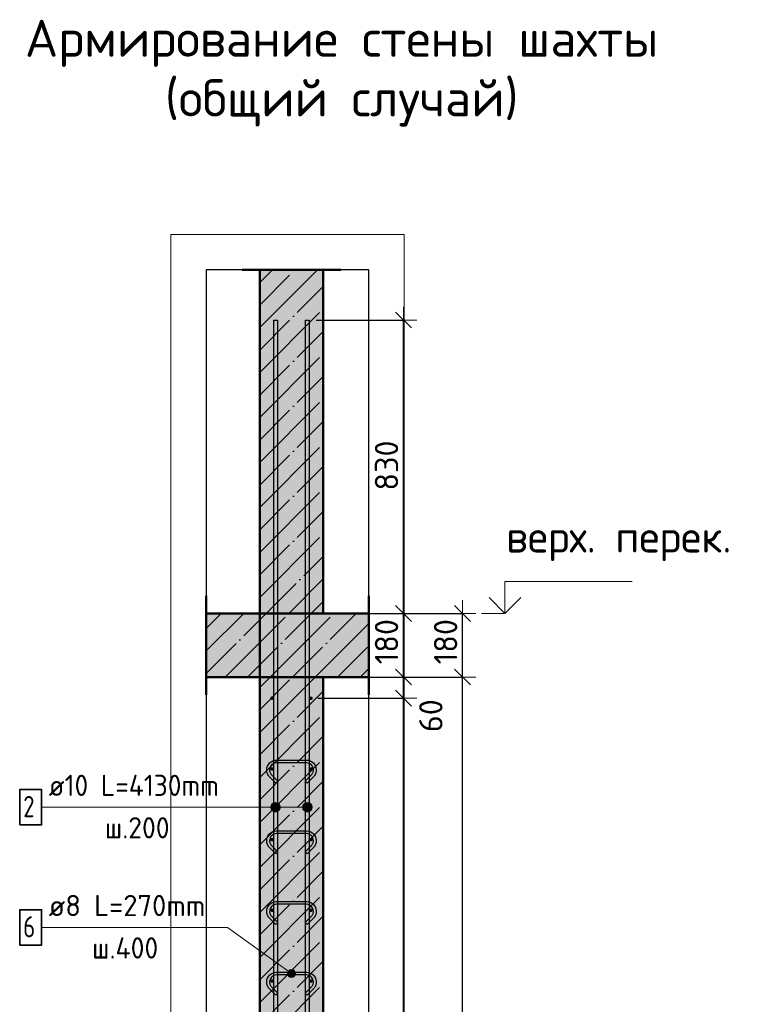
# Model space of a CAD drawing. Header units: millimetres. Extents: x -26477 to 45326, y 46540 to 77465.
# Tile 33 of 50: x 28374 to 30447, y 74679 to 77465. Entities that reach past the tile are written whole.
import ezdxf

# ---------------------------------------------------------------- set-up
doc = ezdxf.new("R2010")
doc.units = ezdxf.units.MM
doc.header["$PDMODE"] = 65
for name, pattern in [('______11', [150, 120, -15, 0, -15]), ('______5', [330, 240, -30, 30, -30]), ('________', [0])]:
    doc.linetypes.add(name, pattern=pattern)
for name, color, linetype, lineweight in [('Standard', 7, 'Continuous', 25), ('Арм.стержн. вертикальными 1', 22, 'Continuous', 35), ('Арм.стержн.горизонт. 1', 180, 'Continuous', 35), ('Высотная отметки_ общее', 7, 'Continuous', 13), ('Размерная линия_ общее', 7, 'Continuous', 13)]:
    doc.layers.add(name, color=color, linetype=linetype, lineweight=lineweight)
doc.layers.add('Арм.стержн.Стяжки', color=7, linetype='Continuous', lineweight=35, true_color=0x501e0f)
doc.styles.add('ISOCPEUR', font='ISOCPEUR')
doc.dimstyles.new('DIMSTYLE_2', dxfattribs={"dimtxt": 66, "dimasz": 75, "dimexe": 0, "dimexo": 0, "dimgap": 33, "dimtad": 2, "dimdec": 0, "dimrnd": 5, "dimzin": 12, "dimdsep": 46, "dimtxsty": 'ISOCPEUR', "dimblk1": 'ALL_ML_STRICH', "dimblk2": 'ALL_ML_STRICH', "dimsah": 1, "dimcen": 0, "dimclrd": 7, "dimclre": 256, "dimclrt": 7, "dimadec": 0, "dimazin": 0, "dimtfac": 1, "dimtdec": 0, "dimtix": 1, "dimtmove": 2, "dimatfit": 3, "dimfxl": 0, "dimtzin": 0, "dimlwd": 0, "dimlwe": -3, "dimarcsym": 0})
doc.dimstyles.new('DIMSTYLE_3', dxfattribs={"dimtxt": 66, "dimasz": 75, "dimexe": 0, "dimexo": 0, "dimgap": 33, "dimtad": 2, "dimdec": 0, "dimrnd": 5, "dimzin": 12, "dimdsep": 46, "dimtxsty": 'ISOCPEUR', "dimblk1": 'ALL_ML_STRICH', "dimblk2": 'ALL_ML_STRICH', "dimsah": 1, "dimcen": 0, "dimclrd": 7, "dimclre": 256, "dimclrt": 7, "dimadec": 0, "dimazin": 0, "dimtfac": 1, "dimtdec": 0, "dimtix": 1, "dimtmove": 2, "dimatfit": 3, "dimfxl": 0, "dimtvp": 1.2, "dimtzin": 0, "dimlwd": 0, "dimlwe": -3, "dimarcsym": 0})
doc.dimstyles.new('DIMSTYLE_4', dxfattribs={"dimtxt": 66, "dimasz": 75, "dimexe": 0, "dimexo": 0, "dimgap": 33, "dimtad": 2, "dimdec": 0, "dimrnd": 5, "dimzin": 12, "dimdsep": 46, "dimtxsty": 'ISOCPEUR', "dimblk1": 'ALL_ML_STRICH', "dimblk2": 'ALL_ML_STRICH', "dimsah": 1, "dimcen": 0, "dimclrd": 7, "dimclre": 256, "dimclrt": 7, "dimadec": 0, "dimazin": 0, "dimtfac": 1, "dimtdec": 0, "dimtix": 1, "dimtmove": 2, "dimatfit": 3, "dimfxl": 0, "dimtvp": 1.2, "dimtzin": 0, "dimlwd": 0, "dimlwe": -3, "dimarcsym": 0})
doc.dimstyles.new('DIMSTYLE_5', dxfattribs={"dimtxt": 66, "dimasz": 75, "dimexe": 0, "dimexo": 0, "dimgap": 33, "dimtad": 2, "dimdec": 0, "dimrnd": 5, "dimzin": 12, "dimdsep": 46, "dimtxsty": 'ISOCPEUR', "dimblk1": 'ALL_ML_STRICH', "dimblk2": 'ALL_ML_STRICH', "dimsah": 1, "dimcen": 0, "dimclrd": 7, "dimclre": 256, "dimclrt": 7, "dimadec": 0, "dimazin": 0, "dimtfac": 1, "dimtdec": 0, "dimtix": 1, "dimtmove": 2, "dimatfit": 3, "dimfxl": 0, "dimtzin": 0, "dimlwd": 0, "dimlwe": -3, "dimarcsym": 0})
doc.dimstyles.new('DIMSTYLE_6', dxfattribs={"dimtxt": 66, "dimasz": 75, "dimexe": 0, "dimexo": 0, "dimgap": 33, "dimtad": 0, "dimdec": 0, "dimrnd": 5, "dimzin": 12, "dimdsep": 46, "dimtxsty": 'ISOCPEUR', "dimblk1": 'ALL_ML_STRICH', "dimblk2": 'ALL_ML_STRICH', "dimsah": 1, "dimcen": 0, "dimclrd": 7, "dimclre": 256, "dimclrt": 7, "dimadec": 0, "dimazin": 0, "dimtfac": 1, "dimtdec": 0, "dimtix": 1, "dimtmove": 2, "dimatfit": 3, "dimfxl": 0, "dimtvp": 1.2, "dimtzin": 0, "dimlwd": 0, "dimlwe": -3, "dimarcsym": 0})

# ---------------------------------------------------------------- blocks, each defined once
blk = doc.blocks.new('ALL_ML_STRICH')
at = {"color": 0, "linetype": 'ByBlock', "lineweight": -2}
for p, q in [((0, -0.5), (0, 0.5)), ((-1, 0), (0.5, 0)), ((-0.3, -0.3), (0.3, 0.3))]:
    blk.add_line(p, q, dxfattribs=at)
blk = doc.blocks.new('*D4')
at = {"layer": 'DEFPOINTS', "color": 7, "linetype": 'Continuous', "lineweight": 13, "transparency": 33554687}
for p in [(29329.4, 75605), (29358, 72485), (29627.3, 72485)]:
    blk.add_point(p, dxfattribs=at)
at = {"layer": 'Размерная линия_ общее', "color": 253, "linetype": 'Continuous', "lineweight": -2, "true_color": 0xa0a0a0, "transparency": 33554687}
for p, q in [((29349.4, 75605), (29627.3, 75605)), ((29378, 72485), (29627.3, 72485))]:
    blk.add_line(p, q, dxfattribs=at)
at = {"layer": 'Размерная линия_ общее', "color": 7, "linetype": 'Continuous', "lineweight": -2, "transparency": 33554687}
blk.add_line((29627.3, 72485), (29627.3, 75605), dxfattribs=at)
at = {"layer": 'Размерная линия_ общее', "color": 7, "linetype": 'Continuous', "lineweight": 13, "transparency": 33554687, "xscale": 75, "yscale": 75, "zscale": 75}
for p, rotation in [((29627.3, 75605), 90), ((29627.3, 72485), 270)]:
    blk.add_blockref('ALL_ML_STRICH', p, dxfattribs=dict(at, rotation=rotation))
at = {"layer": 'Размерная линия_ общее', "color": 7, "linetype": 'Continuous', "lineweight": 13, "transparency": 33554687, "insert": (29579.3, 74054.9), "char_height": 66, "width": 264, "attachment_point": 5, "rotation": 90, "style": 'ISOCPEUR'}
blk.add_mtext('\\A1;{3120}', dxfattribs=at)
blk = doc.blocks.new('*D5')
at = {"layer": 'DEFPOINTS', "color": 7, "linetype": 'Continuous', "lineweight": 13, "transparency": 33554687}
for p in [(29333.4, 75785), (29329.4, 75605), (29627.3, 75605)]:
    blk.add_point(p, dxfattribs=at)
at = {"layer": 'Размерная линия_ общее', "color": 253, "linetype": 'Continuous', "lineweight": -2, "true_color": 0xa0a0a0, "transparency": 33554687}
for p, q in [((29353.4, 75785), (29627.3, 75785)), ((29349.4, 75605), (29627.3, 75605))]:
    blk.add_line(p, q, dxfattribs=at)
at = {"layer": 'Размерная линия_ общее', "color": 7, "linetype": 'Continuous', "lineweight": -2, "transparency": 33554687}
blk.add_line((29627.3, 75605), (29627.3, 75785), dxfattribs=at)
at = {"layer": 'Размерная линия_ общее', "color": 7, "linetype": 'Continuous', "lineweight": 13, "transparency": 33554687, "xscale": 75, "yscale": 75, "zscale": 75}
for p, rotation in [((29627.3, 75785), 90), ((29627.3, 75605), 270)]:
    blk.add_blockref('ALL_ML_STRICH', p, dxfattribs=dict(at, rotation=rotation))
at = {"layer": 'Размерная линия_ общее', "color": 7, "linetype": 'Continuous', "lineweight": 13, "transparency": 33554687, "insert": (29579.3, 75704.9), "char_height": 66, "width": 198, "attachment_point": 5, "rotation": 90, "style": 'ISOCPEUR'}
blk.add_mtext('\\A1;{180}', dxfattribs=at)
blk = doc.blocks.new('*D7')
at = {"layer": 'DEFPOINTS', "color": 7, "linetype": 'Continuous', "lineweight": 13, "transparency": 33554687}
for p in [(29198.1, 75545), (29198.1, 72545), (29460.1, 72545)]:
    blk.add_point(p, dxfattribs=at)
at = {"layer": 'Размерная линия_ общее', "color": 253, "linetype": 'Continuous', "lineweight": -2, "true_color": 0xa0a0a0, "transparency": 33554687}
for p, q in [((29218.1, 75545), (29460.1, 75545)), ((29218.1, 72545), (29460.1, 72545))]:
    blk.add_line(p, q, dxfattribs=at)
at = {"layer": 'Размерная линия_ общее', "color": 7, "linetype": 'Continuous', "lineweight": -2, "transparency": 33554687}
blk.add_line((29460.1, 72545), (29460.1, 75545), dxfattribs=at)
at = {"layer": 'Размерная линия_ общее', "color": 7, "linetype": 'Continuous', "lineweight": 13, "transparency": 33554687, "xscale": 75, "yscale": 75, "zscale": 75}
for p, rotation in [((29460.1, 75545), 90), ((29460.1, 72545), 270)]:
    blk.add_blockref('ALL_ML_STRICH', p, dxfattribs=dict(at, rotation=rotation))
at = {"layer": 'Размерная линия_ общее', "color": 7, "linetype": 'Continuous', "lineweight": 13, "transparency": 33554687, "insert": (29379.1, 73823), "char_height": 66, "width": 3.3, "attachment_point": 1, "rotation": 90, "line_spacing_factor": 0.60241, "style": 'ISOCPEUR'}
blk.add_mtext('\\W0.91;15х200=3000', dxfattribs=at)
blk = doc.blocks.new('*D8')
at = {"layer": 'DEFPOINTS', "color": 7, "linetype": 'Continuous', "lineweight": 13, "transparency": 33554687}
for p in [(29233.1, 75605), (29198.1, 75545), (29460.1, 75545)]:
    blk.add_point(p, dxfattribs=at)
at = {"layer": 'Размерная линия_ общее', "color": 253, "linetype": 'Continuous', "lineweight": -2, "true_color": 0xa0a0a0, "transparency": 33554687}
for p, q in [((29253.1, 75605), (29460.1, 75605)), ((29218.1, 75545), (29460.1, 75545))]:
    blk.add_line(p, q, dxfattribs=at)
at = {"layer": 'Размерная линия_ общее', "color": 7, "linetype": 'Continuous', "lineweight": -2, "transparency": 33554687}
blk.add_line((29460.1, 75545), (29460.1, 75605), dxfattribs=at)
at = {"layer": 'Размерная линия_ общее', "color": 7, "linetype": 'Continuous', "lineweight": 13, "transparency": 33554687, "xscale": 75, "yscale": 75, "zscale": 75}
for p, rotation in [((29460.1, 75605), 90), ((29460.1, 75545), 270)]:
    blk.add_blockref('ALL_ML_STRICH', p, dxfattribs=dict(at, rotation=rotation))
at = {"layer": 'Размерная линия_ общее', "color": 7, "linetype": 'Continuous', "lineweight": 13, "transparency": 33554687, "insert": (29537.5, 75495.6), "char_height": 66, "width": 132, "attachment_point": 5, "rotation": 90, "style": 'ISOCPEUR'}
blk.add_mtext('\\A1;{60}', dxfattribs=at)
blk = doc.blocks.new('*D9')
at = {"layer": 'DEFPOINTS', "color": 7, "linetype": 'Continuous', "lineweight": 13, "transparency": 33554687}
for p in [(29233.1, 75785), (29233.1, 75605), (29460.1, 75605)]:
    blk.add_point(p, dxfattribs=at)
at = {"layer": 'Размерная линия_ общее', "color": 253, "linetype": 'Continuous', "lineweight": -2, "true_color": 0xa0a0a0, "transparency": 33554687}
for p, q in [((29253.1, 75785), (29460.1, 75785)), ((29253.1, 75605), (29460.1, 75605))]:
    blk.add_line(p, q, dxfattribs=at)
at = {"layer": 'Размерная линия_ общее', "color": 7, "linetype": 'Continuous', "lineweight": -2, "transparency": 33554687}
blk.add_line((29460.1, 75605), (29460.1, 75785), dxfattribs=at)
at = {"layer": 'Размерная линия_ общее', "color": 7, "linetype": 'Continuous', "lineweight": 13, "transparency": 33554687, "xscale": 75, "yscale": 75, "zscale": 75}
for p, rotation in [((29460.1, 75785), 90), ((29460.1, 75605), 270)]:
    blk.add_blockref('ALL_ML_STRICH', p, dxfattribs=dict(at, rotation=rotation))
at = {"layer": 'Размерная линия_ общее', "color": 7, "linetype": 'Continuous', "lineweight": 13, "transparency": 33554687, "insert": (29412.1, 75704.9), "char_height": 66, "width": 198, "attachment_point": 5, "rotation": 90, "style": 'ISOCPEUR'}
blk.add_mtext('\\A1;{180}', dxfattribs=at)
blk = doc.blocks.new('*D10')
at = {"layer": 'DEFPOINTS', "color": 7, "linetype": 'Continuous', "lineweight": 13, "transparency": 33554687}
for p in [(29193.1, 76615), (29233.1, 75785), (29460.1, 75785)]:
    blk.add_point(p, dxfattribs=at)
at = {"layer": 'Размерная линия_ общее', "color": 253, "linetype": 'Continuous', "lineweight": -2, "true_color": 0xa0a0a0, "transparency": 33554687}
for p, q in [((29213.1, 76615), (29460.1, 76615)), ((29253.1, 75785), (29460.1, 75785))]:
    blk.add_line(p, q, dxfattribs=at)
at = {"layer": 'Размерная линия_ общее', "color": 7, "linetype": 'Continuous', "lineweight": -2, "transparency": 33554687}
blk.add_line((29460.1, 75785), (29460.1, 76615), dxfattribs=at)
at = {"layer": 'Размерная линия_ общее', "color": 7, "linetype": 'Continuous', "lineweight": 13, "transparency": 33554687, "xscale": 75, "yscale": 75, "zscale": 75}
for p, rotation in [((29460.1, 76615), 90), ((29460.1, 75785), 270)]:
    blk.add_blockref('ALL_ML_STRICH', p, dxfattribs=dict(at, rotation=rotation))
at = {"layer": 'Размерная линия_ общее', "color": 7, "linetype": 'Continuous', "lineweight": 13, "transparency": 33554687, "insert": (29412.1, 76203.3), "char_height": 66, "width": 198, "attachment_point": 5, "rotation": 90, "style": 'ISOCPEUR'}
blk.add_mtext('\\A1;{830}', dxfattribs=at)
blk = doc.blocks.new('COMPLEX_ELEVATIONDIM_0')
at = {"layer": 'Высотная отметки_ общее', "color": 7, "linetype": 'Continuous', "lineweight": 13, "transparency": 33554687}
for p, q in [((29747.3, 75785), (29747.3, 75875)), ((29747.3, 75875), (30107.3, 75875)), ((29747.3, 75785), (29702.3, 75830)), ((29747.3, 75785), (29792.3, 75830)), ((29747.3, 75785), (29747.3, 75785)), ((29747.3, 75785), (29747.3, 75785)), ((29747.3, 75785), (29747.3, 75785)), ((29747.3, 75785), (29747.3, 75785)), ((29747.3, 72485), (29747.3, 72575)), ((29747.3, 72575), (30107.3, 72575)), ((29747.3, 72485), (29702.3, 72530)), ((29747.3, 72485), (29792.3, 72530)), ((29747.3, 72485), (29681.2, 72485)), ((29747.3, 72485), (29747.3, 72485)), ((29747.3, 72485), (29747.3, 72485)), ((29747.3, 72485), (29747.3, 72485)), ((29747.3, 72485), (29747.3, 72485))]:
    blk.add_line(p, q, dxfattribs=at)
blk.add_lwpolyline([(29747.3, 75785), (29737.1, 75785), (29737.1, 75785), (29681.2, 75785)], dxfattribs=at)
at = {"layer": 'Высотная отметки_ общее', "color": 7, "linetype": 'Continuous', "lineweight": 13, "transparency": 33554687, "char_height": 90, "attachment_point": 7, "style": 'ISOCPEUR'}
for s, insert, width in [('\\W0.97;верх. перек.', (29750.7, 75932.8), 718.298), ('\\W0.98;верх. перекр.', (29749.1, 72623.3), 781.345)]:
    blk.add_mtext(s, dxfattribs=dict(at, insert=insert, width=width))

msp = doc.modelspace()

# ---------------------------------------------------------------- hatches: boundary and pattern name
at = {"linetype": 'Continuous', "lineweight": -3, "transparency": 33554687}
for points in [[(29053.1, 75785), (29233.1, 75785), (29233.1, 76757.2), (29053.1, 76757.2)], [(28901.7, 75785), (28901.7, 75605), (29361.7, 75605), (29361.7, 75785)]]:
    msp.add_hatch(color=7, dxfattribs=at).paths.add_polyline_path(points)
at = {"layer": 'Standard', "linetype": 'Continuous', "lineweight": -3, "transparency": 33554687}
msp.add_hatch(color=7, dxfattribs=at).paths.add_polyline_path([(29233.1, 75605), (29053.1, 75605), (29053.1, 72485), (29233.1, 72485)])
at = {"layer": 'Арм.стержн. вертикальными 1', "linetype": 'Continuous', "lineweight": 13, "transparency": 33554687}
for points in [[(29086.5, 75229.8), (29086.5, 75243.3), (29084.6, 75236.5)], [(29086.5, 75229.8), (29086.5, 75243.3), (29084.6, 75236.5)], [(29086.5, 75243.3), (29091.4, 75224.9), (29091.4, 75248.1)], [(29086.5, 75243.3), (29091.4, 75224.9), (29091.4, 75248.1)], [(29086.5, 75243.3), (29086.5, 75229.8), (29091.4, 75224.9)], [(29086.5, 75243.3), (29086.5, 75229.8), (29091.4, 75224.9)], [(29091.4, 75248.1), (29098.1, 75223), (29098.1, 75250)], [(29091.4, 75248.1), (29098.1, 75223), (29098.1, 75250)], [(29091.4, 75248.1), (29091.4, 75224.9), (29098.1, 75223)], [(29091.4, 75248.1), (29091.4, 75224.9), (29098.1, 75223)], [(29098.1, 75250), (29098.1, 75223), (29104.9, 75224.9)], [(29098.1, 75250), (29104.9, 75224.9), (29104.9, 75248.1)], [(29098.1, 75250), (29098.1, 75223), (29104.9, 75224.9)], [(29098.1, 75250), (29104.9, 75224.9), (29104.9, 75248.1)], [(29104.9, 75248.1), (29104.9, 75224.9), (29109.8, 75229.8)], [(29104.9, 75248.1), (29109.8, 75229.8), (29109.8, 75243.3)], [(29104.9, 75248.1), (29104.9, 75224.9), (29109.8, 75229.8)], [(29104.9, 75248.1), (29109.8, 75229.8), (29109.8, 75243.3)], [(29109.8, 75243.3), (29109.8, 75229.8), (29111.6, 75236.5)], [(29109.8, 75243.3), (29109.8, 75229.8), (29111.6, 75236.5)], [(29176.5, 75229.8), (29176.5, 75243.3), (29174.6, 75236.5)], [(29176.5, 75229.8), (29176.5, 75243.3), (29174.6, 75236.5)], [(29176.5, 75243.3), (29181.4, 75224.9), (29181.4, 75248.1)], [(29176.5, 75243.3), (29181.4, 75224.9), (29181.4, 75248.1)], [(29176.5, 75243.3), (29176.5, 75229.8), (29181.4, 75224.9)], [(29176.5, 75243.3), (29176.5, 75229.8), (29181.4, 75224.9)], [(29181.4, 75248.1), (29188.1, 75223), (29188.1, 75250)], [(29181.4, 75248.1), (29188.1, 75223), (29188.1, 75250)], [(29181.4, 75248.1), (29181.4, 75224.9), (29188.1, 75223)], [(29181.4, 75248.1), (29181.4, 75224.9), (29188.1, 75223)], [(29188.1, 75250), (29188.1, 75223), (29194.9, 75224.9)], [(29188.1, 75250), (29194.9, 75224.9), (29194.9, 75248.1)], [(29188.1, 75250), (29188.1, 75223), (29194.9, 75224.9)], [(29188.1, 75250), (29194.9, 75224.9), (29194.9, 75248.1)], [(29194.9, 75248.1), (29194.9, 75224.9), (29199.8, 75229.8)], [(29194.9, 75248.1), (29199.8, 75229.8), (29199.8, 75243.3)], [(29194.9, 75248.1), (29194.9, 75224.9), (29199.8, 75229.8)], [(29194.9, 75248.1), (29199.8, 75229.8), (29199.8, 75243.3)], [(29199.8, 75243.3), (29199.8, 75229.8), (29201.6, 75236.5)], [(29199.8, 75243.3), (29199.8, 75229.8), (29201.6, 75236.5)]]:
    msp.add_hatch(color=7, dxfattribs=at).paths.add_polyline_path(points)
at = {"layer": 'Арм.стержн.горизонт. 1', "linetype": 'Continuous', "lineweight": 50, "transparency": 33554687}
for points in [[(29093.1, 75545), (29092.8, 75546.9), (29091.7, 75548.5), (29090.1, 75549.6), (29088.1, 75550), (29086.2, 75549.6), (29084.6, 75548.5), (29083.5, 75546.9), (29083.1, 75545), (29083.5, 75543), (29084.6, 75541.4), (29086.2, 75540.3), (29088.1, 75540), (29090.1, 75540.3), (29091.7, 75541.4), (29092.8, 75543)], [(29203.2, 75545), (29202.8, 75546.9), (29201.7, 75548.5), (29200.1, 75549.6), (29198.2, 75550), (29196.2, 75549.6), (29194.6, 75548.5), (29193.5, 75546.9), (29193.1, 75545), (29193.5, 75543), (29194.6, 75541.4), (29196.2, 75540.3), (29198.2, 75540), (29200.1, 75540.3), (29201.7, 75541.4), (29202.8, 75543)], [(29093.1, 75345), (29092.8, 75346.9), (29091.7, 75348.5), (29090.1, 75349.6), (29088.1, 75350), (29086.2, 75349.6), (29084.6, 75348.5), (29083.5, 75346.9), (29083.1, 75345), (29083.5, 75343), (29084.6, 75341.4), (29086.2, 75340.3), (29088.1, 75340), (29090.1, 75340.3), (29091.7, 75341.4), (29092.8, 75343)], [(29203.2, 75345), (29202.8, 75346.9), (29201.7, 75348.5), (29200.1, 75349.6), (29198.2, 75350), (29196.2, 75349.6), (29194.6, 75348.5), (29193.5, 75346.9), (29193.1, 75345), (29193.5, 75343), (29194.6, 75341.4), (29196.2, 75340.3), (29198.2, 75340), (29200.1, 75340.3), (29201.7, 75341.4), (29202.8, 75343)], [(29093.1, 75145), (29092.8, 75146.9), (29091.7, 75148.5), (29090.1, 75149.6), (29088.1, 75150), (29086.2, 75149.6), (29084.6, 75148.5), (29083.5, 75146.9), (29083.1, 75145), (29083.5, 75143), (29084.6, 75141.4), (29086.2, 75140.3), (29088.1, 75140), (29090.1, 75140.3), (29091.7, 75141.4), (29092.8, 75143)], [(29203.2, 75145), (29202.8, 75146.9), (29201.7, 75148.5), (29200.1, 75149.6), (29198.2, 75150), (29196.2, 75149.6), (29194.6, 75148.5), (29193.5, 75146.9), (29193.1, 75145), (29193.5, 75143), (29194.6, 75141.4), (29196.2, 75140.3), (29198.2, 75140), (29200.1, 75140.3), (29201.7, 75141.4), (29202.8, 75143)], [(29093.1, 74945), (29092.8, 74946.9), (29091.7, 74948.5), (29090.1, 74949.6), (29088.1, 74950), (29086.2, 74949.6), (29084.6, 74948.5), (29083.5, 74946.9), (29083.1, 74945), (29083.5, 74943), (29084.6, 74941.4), (29086.2, 74940.3), (29088.1, 74940), (29090.1, 74940.3), (29091.7, 74941.4), (29092.8, 74943)], [(29203.2, 74945), (29202.8, 74946.9), (29201.7, 74948.5), (29200.1, 74949.6), (29198.2, 74950), (29196.2, 74949.6), (29194.6, 74948.5), (29193.5, 74946.9), (29193.1, 74945), (29193.5, 74943), (29194.6, 74941.4), (29196.2, 74940.3), (29198.2, 74940), (29200.1, 74940.3), (29201.7, 74941.4), (29202.8, 74943)], [(29093.1, 74745), (29092.8, 74746.9), (29091.7, 74748.5), (29090.1, 74749.6), (29088.1, 74750), (29086.2, 74749.6), (29084.6, 74748.5), (29083.5, 74746.9), (29083.1, 74745), (29083.5, 74743), (29084.6, 74741.4), (29086.2, 74740.3), (29088.1, 74740), (29090.1, 74740.3), (29091.7, 74741.4), (29092.8, 74743)], [(29203.2, 74745), (29202.8, 74746.9), (29201.7, 74748.5), (29200.1, 74749.6), (29198.2, 74750), (29196.2, 74749.6), (29194.6, 74748.5), (29193.5, 74746.9), (29193.1, 74745), (29193.5, 74743), (29194.6, 74741.4), (29196.2, 74740.3), (29198.2, 74740), (29200.1, 74740.3), (29201.7, 74741.4), (29202.8, 74743)]]:
    msp.add_hatch(color=4, dxfattribs=at).paths.add_polyline_path(points)
at = {"layer": 'Арм.стержн.Стяжки', "linetype": 'Continuous', "lineweight": 13, "transparency": 33554687}
for points in [[(29132, 74767.1), (29138.6, 74776.2), (29134, 74772.5)], [(29138.6, 74776.2), (29132, 74767.1), (29132.9, 74761.4)], [(29138.6, 74776.2), (29132.9, 74761.4), (29144.2, 74777.1)], [(29144.2, 74777.1), (29132.9, 74761.4), (29136.6, 74756.8)], [(29144.2, 74777.1), (29136.6, 74756.8), (29149.7, 74775.1)], [(29149.7, 74775.1), (29136.6, 74756.8), (29142.1, 74754.8)], [(29149.7, 74775.1), (29142.1, 74754.8), (29153.4, 74770.5)], [(29153.4, 74770.5), (29142.1, 74754.8), (29147.7, 74755.7)], [(29153.4, 74770.5), (29147.7, 74755.7), (29154.3, 74764.9)], [(29154.3, 74764.9), (29147.7, 74755.7), (29152.3, 74759.4)]]:
    msp.add_hatch(color=7, dxfattribs=at).paths.add_polyline_path(points)

# ---------------------------------------------------------------- linework, layer by layer
at = {"color": 52, "linetype": 'Continuous', "lineweight": -3, "transparency": 33554687}
for p, q in [((28901.7, 76757.2), (28901.7, 72139.7)), ((29361.7, 76757.2), (28901.7, 76757.2)), ((28901.7, 76757.2), (28901.7, 72139.7)), ((29361.7, 76757.2), (28901.7, 76757.2)), ((29361.7, 72139.7), (29361.7, 76757.2)), ((29361.7, 72139.7), (29361.7, 76757.2))]:
    msp.add_line(p, q, dxfattribs=at)
at = {"color": 7, "linetype": 'Continuous', "lineweight": 50, "transparency": 33554687}
for p, q in [((29003.1, 76757.2), (29283.1, 76757.2)), ((29053.1, 76757.2), (29053.1, 75785)), ((29233.1, 75785), (29233.1, 76757.2)), ((28901.7, 75555), (28901.7, 75835)), ((29361.7, 75835), (29361.7, 75555)), ((29053.1, 75785), (28901.7, 75785)), ((29053.1, 75785), (29233.1, 75785)), ((29233.1, 75785), (29053.1, 75785)), ((29361.7, 75785), (29233.1, 75785)), ((28901.7, 75605), (29053.1, 75605)), ((29053.1, 75605), (29233.1, 75605)), ((29233.1, 75605), (29361.7, 75605))]:
    msp.add_line(p, q, dxfattribs=at)
at = {"color": 7, "linetype": '______11', "lineweight": -3, "transparency": 33554687}
for p, q in [((29053.1, 76657.3), (29153, 76757.2)), ((29053.1, 76530.1), (29233.1, 76710.1)), ((29053.1, 76402.8), (29233.1, 76582.8)), ((29053.1, 76275.5), (29233.1, 76455.5)), ((29053.1, 76148.2), (29233.1, 76328.2)), ((29053.1, 76021), (29233.1, 76201)), ((29053.1, 75893.7), (29233.1, 76073.7)), ((29071.7, 75785), (29233.1, 75946.4)), ((29199, 75785), (29233.1, 75819.1)), ((28901.7, 75742.3), (28944.4, 75785)), ((28901.7, 75615), (29071.7, 75785)), ((29019, 75605), (29199, 75785)), ((29146.3, 75605), (29326.3, 75785)), ((29273.6, 75605), (29361.7, 75693.1))]:
    msp.add_line(p, q, dxfattribs=at)
at = {"color": 7, "linetype": '______5', "lineweight": -3, "transparency": 33554687}
for p, q in [((29053.1, 76593.7), (29216.7, 76757.2)), ((29053.1, 76721), (29089.4, 76757.2)), ((29053.1, 76466.4), (29233.1, 76646.4)), ((29053.1, 76339.2), (29233.1, 76519.2)), ((29053.1, 76211.9), (29233.1, 76391.9)), ((29053.1, 76084.6), (29233.1, 76264.6)), ((29053.1, 75957.3), (29233.1, 76137.3)), ((29053.1, 75830), (29233.1, 76010)), ((29135.4, 75785), (29233.1, 75882.8)), ((28901.7, 75678.6), (29008.1, 75785)), ((28955.4, 75605), (29135.4, 75785)), ((29082.6, 75605), (29262.6, 75785)), ((29209.9, 75605), (29361.7, 75756.8)), ((29337.2, 75605), (29361.7, 75629.5))]:
    msp.add_line(p, q, dxfattribs=at)
at = {"color": 7, "linetype": '________', "lineweight": 50, "transparency": 33554687}
msp.add_line((29053.1, 75605), (29053.1, 75785), dxfattribs=at)
at = {"layer": 'Standard', "color": 7, "linetype": '______11', "lineweight": -3, "transparency": 33554687}
for p, q in [((29053.1, 75511.8), (29146.3, 75605)), ((29053.1, 75384.6), (29233.1, 75564.6)), ((29053.1, 75257.3), (29233.1, 75437.3)), ((29053.1, 75130), (29233.1, 75310)), ((29053.1, 75002.7), (29233.1, 75182.7)), ((29053.1, 74875.4), (29233.1, 75055.4)), ((29053.1, 74748.2), (29233.1, 74928.2)), ((29053.1, 74620.9), (29233.1, 74800.9))]:
    msp.add_line(p, q, dxfattribs=at)
at = {"layer": 'Standard', "color": 7, "linetype": '______5', "lineweight": -3, "transparency": 33554687}
for p, q in [((29053.1, 75448.2), (29209.9, 75605)), ((29053.1, 75575.5), (29082.6, 75605)), ((29053.1, 75320.9), (29233.1, 75500.9)), ((29053.1, 75193.6), (29233.1, 75373.6)), ((29053.1, 75066.4), (29233.1, 75246.4)), ((29053.1, 74939.1), (29233.1, 75119.1)), ((29053.1, 74811.8), (29233.1, 74991.8)), ((29053.1, 74684.5), (29233.1, 74864.5)), ((29053.1, 74557.2), (29233.1, 74737.2))]:
    msp.add_line(p, q, dxfattribs=at)
at = {"layer": 'Standard', "color": 7, "linetype": 'Continuous', "lineweight": 50, "transparency": 33554687}
for p, q in [((29233.1, 75605), (29053.1, 75605)), ((29053.1, 75605), (29053.1, 72485)), ((29233.1, 72485), (29233.1, 75605))]:
    msp.add_line(p, q, dxfattribs=at)
at = {"layer": 'Standard', "color": 7, "linetype": 'Continuous', "lineweight": 13, "transparency": 33554687}
msp.add_lwpolyline([(28801.7, 72039.7), (29461.7, 72039.7), (29461.7, 76857.2), (28801.7, 76857.2), (28801.7, 72039.7)], dxfattribs=at)
at = {"layer": 'Арм.стержн. вертикальными 1', "color": 7, "linetype": 'Continuous', "lineweight": 13, "transparency": 33554687}
for p, q in [((29098.1, 75250), (29098.1, 75250)), ((29098.1, 75250), (29098.1, 75250)), ((29188.1, 75250), (29188.1, 75250)), ((29188.1, 75250), (29188.1, 75250)), ((28436, 75236.5), (29028, 75236.5)), ((29028, 75236.5), (29098.1, 75236.5)), ((29028, 75236.5), (29098.1, 75236.5)), ((29028, 75236.5), (29188.1, 75236.5)), ((29028, 75236.5), (29188.1, 75236.5)), ((29084.6, 75236.5), (29084.6, 75236.5)), ((29084.6, 75236.5), (29084.6, 75236.5)), ((29098.1, 75223), (29098.1, 75223)), ((29098.1, 75223), (29098.1, 75223)), ((29111.6, 75236.5), (29111.6, 75236.5)), ((29111.6, 75236.5), (29111.6, 75236.5)), ((29174.6, 75236.5), (29174.6, 75236.5)), ((29174.6, 75236.5), (29174.6, 75236.5)), ((29188.1, 75223), (29188.1, 75223)), ((29188.1, 75223), (29188.1, 75223)), ((29201.6, 75236.5), (29201.6, 75236.5)), ((29201.6, 75236.5), (29201.6, 75236.5))]:
    msp.add_line(p, q, dxfattribs=at)
at = {"layer": 'Арм.стержн. вертикальными 1', "color": 4, "linetype": 'Continuous', "lineweight": 25, "transparency": 33554687}
for points in [[(29093.1, 72485), (29093.1, 76615), (29103.1, 76615), (29103.1, 72485), (29093.1, 72485)], [(29093.1, 72485), (29093.1, 76615), (29103.1, 76615), (29103.1, 72485), (29093.1, 72485)], [(29183.1, 72485), (29183.1, 76615), (29193.1, 76615), (29193.1, 72485), (29183.1, 72485)], [(29183.1, 72485), (29183.1, 76615), (29193.1, 76615), (29193.1, 72485), (29183.1, 72485)]]:
    msp.add_lwpolyline(points, dxfattribs=at)
at = {"layer": 'Арм.стержн. вертикальными 1', "color": 7, "linetype": 'Continuous', "lineweight": 35, "transparency": 33554687}
msp.add_lwpolyline([(28374, 75186.5), (28436, 75186.5), (28436, 75286.5), (28374, 75286.5), (28374, 75186.5)], dxfattribs=at)
at = {"layer": 'Арм.стержн. вертикальными 1', "color": 7, "linetype": 'Continuous', "lineweight": 13, "transparency": 33554687}
for centre in [(29098.1, 75236.5), (29098.1, 75236.5), (29188.1, 75236.5), (29188.1, 75236.5)]:
    msp.add_circle(centre, 13.5, dxfattribs=at)
at = {"layer": 'Арм.стержн.горизонт. 1', "color": 52, "linetype": 'Continuous', "lineweight": 50, "transparency": 33554687}
for p, q in [((29053.1, 75605), (29053.1, 75605)), ((29233.2, 75605), (29233.2, 75605))]:
    msp.add_line(p, q, dxfattribs=at)
at = {"layer": 'Арм.стержн.Стяжки', "color": 7, "linetype": 'Continuous', "lineweight": 13, "transparency": 33554687}
for p, q in [((28436, 74896.5), (28962, 74896.5)), ((28962, 74896.5), (29143.2, 74766)), ((29134, 74772.5), (29134, 74772.5)), ((29149.7, 74775.1), (29149.7, 74775.1)), ((29136.6, 74756.8), (29136.6, 74756.8)), ((29152.3, 74759.4), (29152.3, 74759.4))]:
    msp.add_line(p, q, dxfattribs=at)
at = {"layer": 'Арм.стержн.Стяжки', "color": 40, "linetype": 'Continuous', "lineweight": 25, "transparency": 33554687}
for points in [[(29181.7, 75310.2), (29199.6, 75328.1), (29200.8, 75329.5), (29201.9, 75331), (29202.8, 75332.6), (29203.6, 75334.3), (29204.2, 75336), (29204.7, 75337.8), (29205, 75339.7), (29205.2, 75341.6), (29205.2, 75342.7), (29204.6, 75346.3), (29203.4, 75350), (29201.6, 75353.4), (29199.3, 75356.1), (29196.6, 75358.4), (29193.2, 75360.2), (29189.5, 75361.5), (29185.9, 75362), (29100.4, 75362), (29096.8, 75361.5), (29093.1, 75360.2), (29089.7, 75358.4), (29087, 75356.1), (29084.7, 75353.4), (29082.9, 75350), (29081.7, 75346.3), (29081.2, 75342.7), (29081.2, 75341.6), (29081.3, 75339.7), (29081.6, 75337.8), (29082.1, 75336), (29082.7, 75334.3), (29083.5, 75332.6), (29084.4, 75331), (29085.5, 75329.5), (29086.7, 75328.1), (29104.6, 75310.2), (29098.9, 75304.6), (29080.9, 75322.6), (29079.2, 75324.5), (29077.7, 75326.7), (29076.4, 75328.9), (29075.3, 75331.2), (29074.4, 75333.7), (29073.7, 75336.2), (29073.3, 75338.8), (29073.2, 75341.3), (29073.2, 75343.3), (29073.8, 75348.2), (29075.5, 75353.2), (29078.1, 75357.9), (29081.3, 75361.8), (29085.2, 75365), (29089.9, 75367.6), (29094.9, 75369.3), (29099.8, 75370), (29186.5, 75370), (29191.4, 75369.3), (29196.4, 75367.6), (29201.1, 75365), (29205, 75361.8), (29208.2, 75357.9), (29210.8, 75353.2), (29212.5, 75348.2), (29213.1, 75343.3), (29213.1, 75341.3), (29213, 75338.8), (29212.6, 75336.2), (29211.9, 75333.7), (29211, 75331.2), (29209.9, 75328.9), (29208.6, 75326.7), (29207.1, 75324.5), (29205.4, 75322.6), (29187.4, 75304.6), (29181.7, 75310.2)], [(29181.7, 75110.2), (29199.6, 75128.1), (29200.8, 75129.5), (29201.9, 75131), (29202.8, 75132.6), (29203.6, 75134.3), (29204.2, 75136), (29204.7, 75137.8), (29205, 75139.7), (29205.2, 75141.6), (29205.2, 75142.7), (29204.6, 75146.3), (29203.4, 75150), (29201.6, 75153.4), (29199.3, 75156.1), (29196.6, 75158.4), (29193.2, 75160.2), (29189.5, 75161.5), (29185.9, 75162), (29100.4, 75162), (29096.8, 75161.5), (29093.1, 75160.2), (29089.7, 75158.4), (29087, 75156.1), (29084.7, 75153.4), (29082.9, 75150), (29081.7, 75146.3), (29081.2, 75142.7), (29081.2, 75141.6), (29081.3, 75139.7), (29081.6, 75137.8), (29082.1, 75136), (29082.7, 75134.3), (29083.5, 75132.6), (29084.4, 75131), (29085.5, 75129.5), (29086.7, 75128.1), (29104.6, 75110.2), (29098.9, 75104.6), (29080.9, 75122.6), (29079.2, 75124.5), (29077.7, 75126.7), (29076.4, 75128.9), (29075.3, 75131.2), (29074.4, 75133.7), (29073.7, 75136.2), (29073.3, 75138.8), (29073.2, 75141.3), (29073.2, 75143.3), (29073.8, 75148.2), (29075.5, 75153.2), (29078.1, 75157.9), (29081.3, 75161.8), (29085.2, 75165), (29089.9, 75167.6), (29094.9, 75169.3), (29099.8, 75170), (29186.5, 75170), (29191.4, 75169.3), (29196.4, 75167.6), (29201.1, 75165), (29205, 75161.8), (29208.2, 75157.9), (29210.8, 75153.2), (29212.5, 75148.2), (29213.1, 75143.3), (29213.1, 75141.3), (29213, 75138.8), (29212.6, 75136.2), (29211.9, 75133.7), (29211, 75131.2), (29209.9, 75128.9), (29208.6, 75126.7), (29207.1, 75124.5), (29205.4, 75122.6), (29187.4, 75104.6), (29181.7, 75110.2)], [(29181.7, 74910.2), (29199.6, 74928.1), (29200.8, 74929.5), (29201.9, 74931), (29202.8, 74932.6), (29203.6, 74934.3), (29204.2, 74936), (29204.7, 74937.8), (29205, 74939.7), (29205.2, 74941.6), (29205.2, 74942.7), (29204.6, 74946.3), (29203.4, 74950), (29201.6, 74953.4), (29199.3, 74956.1), (29196.6, 74958.4), (29193.2, 74960.2), (29189.5, 74961.5), (29185.9, 74962), (29100.4, 74962), (29096.8, 74961.5), (29093.1, 74960.2), (29089.7, 74958.4), (29087, 74956.1), (29084.7, 74953.4), (29082.9, 74950), (29081.7, 74946.3), (29081.2, 74942.7), (29081.2, 74941.6), (29081.3, 74939.7), (29081.6, 74937.8), (29082.1, 74936), (29082.7, 74934.3), (29083.5, 74932.6), (29084.4, 74931), (29085.5, 74929.5), (29086.7, 74928.1), (29104.6, 74910.2), (29098.9, 74904.6), (29080.9, 74922.6), (29079.2, 74924.5), (29077.7, 74926.7), (29076.4, 74928.9), (29075.3, 74931.2), (29074.4, 74933.7), (29073.7, 74936.2), (29073.3, 74938.8), (29073.2, 74941.3), (29073.2, 74943.3), (29073.8, 74948.2), (29075.5, 74953.2), (29078.1, 74957.9), (29081.3, 74961.8), (29085.2, 74965), (29089.9, 74967.6), (29094.9, 74969.3), (29099.8, 74970), (29186.5, 74970), (29191.4, 74969.3), (29196.4, 74967.6), (29201.1, 74965), (29205, 74961.8), (29208.2, 74957.9), (29210.8, 74953.2), (29212.5, 74948.2), (29213.1, 74943.3), (29213.1, 74941.3), (29213, 74938.8), (29212.6, 74936.2), (29211.9, 74933.7), (29211, 74931.2), (29209.9, 74928.9), (29208.6, 74926.7), (29207.1, 74924.5), (29205.4, 74922.6), (29187.4, 74904.6), (29181.7, 74910.2)], [(29181.7, 74710.2), (29199.6, 74728.1), (29200.8, 74729.5), (29201.9, 74731), (29202.8, 74732.6), (29203.6, 74734.3), (29204.2, 74736), (29204.7, 74737.8), (29205, 74739.7), (29205.2, 74741.6), (29205.2, 74742.7), (29204.6, 74746.3), (29203.4, 74750), (29201.6, 74753.4), (29199.3, 74756.1), (29196.6, 74758.4), (29193.2, 74760.2), (29189.5, 74761.5), (29185.9, 74762), (29100.4, 74762), (29096.8, 74761.5), (29093.1, 74760.2), (29089.7, 74758.4), (29087, 74756.1), (29084.7, 74753.4), (29082.9, 74750), (29081.7, 74746.3), (29081.2, 74742.7), (29081.2, 74741.6), (29081.3, 74739.7), (29081.6, 74737.8), (29082.1, 74736), (29082.7, 74734.3), (29083.5, 74732.6), (29084.4, 74731), (29085.5, 74729.5), (29086.7, 74728.1), (29104.6, 74710.2), (29098.9, 74704.6), (29080.9, 74722.6), (29079.2, 74724.5), (29077.7, 74726.7), (29076.4, 74728.9), (29075.3, 74731.2), (29074.4, 74733.7), (29073.7, 74736.2), (29073.3, 74738.8), (29073.2, 74741.3), (29073.2, 74743.3), (29073.8, 74748.2), (29075.5, 74753.2), (29078.1, 74757.9), (29081.3, 74761.8), (29085.2, 74765), (29089.9, 74767.6), (29094.9, 74769.3), (29099.8, 74770), (29186.5, 74770), (29191.4, 74769.3), (29196.4, 74767.6), (29201.1, 74765), (29205, 74761.8), (29208.2, 74757.9), (29210.8, 74753.2), (29212.5, 74748.2), (29213.1, 74743.3), (29213.1, 74741.3), (29213, 74738.8), (29212.6, 74736.2), (29211.9, 74733.7), (29211, 74731.2), (29209.9, 74728.9), (29208.6, 74726.7), (29207.1, 74724.5), (29205.4, 74722.6), (29187.4, 74704.6), (29181.7, 74710.2)]]:
    msp.add_lwpolyline(points, dxfattribs=at)
at = {"layer": 'Арм.стержн.Стяжки', "color": 7, "linetype": 'Continuous', "lineweight": 35, "transparency": 33554687}
msp.add_lwpolyline([(28374, 74846.5), (28436, 74846.5), (28436, 74946.5), (28374, 74946.5), (28374, 74846.5)], dxfattribs=at)
at = {"layer": 'Арм.стержн.Стяжки', "color": 7, "linetype": 'Continuous', "lineweight": 13, "transparency": 33554687}
msp.add_circle((29143.2, 74766), 11.3, dxfattribs=at)

# ---------------------------------------------------------------- block references
at = {"layer": 'Высотная отметки_ общее', "color": 7, "linetype": 'Continuous', "lineweight": 13, "transparency": 33554687}
msp.add_blockref('COMPLEX_ELEVATIONDIM_0', (0, 0), dxfattribs=at)

# ---------------------------------------------------------------- texts
at = {"layer": 'Standard', "color": 7, "linetype": 'Continuous', "lineweight": 13, "transparency": 33554687, "insert": (29285.3, 77464.6), "char_height": 105, "width": 1834.088, "attachment_point": 2, "line_spacing_factor": 0.963855}
msp.add_mtext('\\A1;{\\fISOCPEUR|i0|b0;\\H105.000000;\\W1.000000;\\C7;Армирование стены шахты}\\P{\\fISOCPEUR|i0|b0;\\H105.000000;\\W1.000000;\\C7;(общий случай)}\\P', dxfattribs=at)
at = {"layer": 'Арм.стержн. вертикальными 1', "color": 7, "linetype": 'Continuous', "lineweight": 25, "transparency": 33554687, "char_height": 60, "attachment_point": 7, "style": 'ISOCPEUR'}
for s, insert, width in [('\\W0.94;ø10 L=4130mm ', (28456, 75268.5), 579.953), ('\\W0.78;2', (28384, 75208.5), 65.281), ('\\W0.95;ш.200 ', (28615, 75148.5), 262.399)]:
    msp.add_mtext(s, dxfattribs=dict(at, insert=insert, width=width))
at = {"layer": 'Арм.стержн.Стяжки', "color": 7, "linetype": 'Continuous', "lineweight": 25, "transparency": 33554687, "char_height": 60, "attachment_point": 7, "style": 'ISOCPEUR'}
for s, insert, width in [('\\W0.98;ø8 L=270mm ', (28456, 74928.5), 515.053), ('\\W0.78;6', (28384, 74868.5), 65.281), ('\\W0.95;ш.400 ', (28579, 74808.5), 268.447)]:
    msp.add_mtext(s, dxfattribs=dict(at, insert=insert, width=width))

# ---------------------------------------------------------------- dimensions: what is measured, and where the dimension line sits
at = {"layer": 'Размерная линия_ общее', "color": 7, "linetype": 'Continuous', "lineweight": 13, "transparency": 33554687}
for base, p1, p2, dimstyle, picture, middle in [((29460.1, 76615), (29253.1, 75785), (29213.1, 76615), 'DIMSTYLE_5', '*D10', (29412.1, 76203.3)), ((29460.1, 75785), (29253.1, 75605), (29253.1, 75785), 'DIMSTYLE_4', '*D9', (29412.1, 75704.9)), ((29627.3, 75785), (29349.4, 75605), (29353.4, 75785), 'DIMSTYLE_3', '*D5', (29579.3, 75704.9)), ((29460.1, 75605), (29218.1, 75545), (29253.1, 75605), 'DIMSTYLE_6', '*D8', (29537.5, 75495.6)), ((29627.3, 75605), (29378, 72485), (29349.4, 75605), 'DIMSTYLE_2', '*D4', (29579.3, 74054.9))]:
    dim = msp.add_linear_dim(base=base, p1=p1, p2=p2, angle=90, dimstyle=dimstyle, override={"dimpost": '<>', "dimclrd": 7, "dimclre": 253, "dimclrt": 7, "dimlwd": 0, "dimlwe": 65533}, dxfattribs=at)
    dim.commit()
    dim.dimension.update_dxf_attribs({"geometry": picture, "text_midpoint": middle, "dimtype": 160})
dim = msp.add_linear_dim(base=(29460.1, 75545), p1=(29218.1, 72545), p2=(29218.1, 75545), angle=90, text='\\W0.91;15х200=3000', dimstyle='DIMSTYLE_5', override={"dimpost": '<>', "dimclrd": 7, "dimclre": 253, "dimclrt": 7, "dimlwd": 0, "dimlwe": 65533}, dxfattribs=at)
dim.commit()
dim.dimension.update_dxf_attribs({"geometry": '*D7', "text_midpoint": (29427.1, 74045), "dimtype": 160})

doc.saveas('drawing.dxf')
